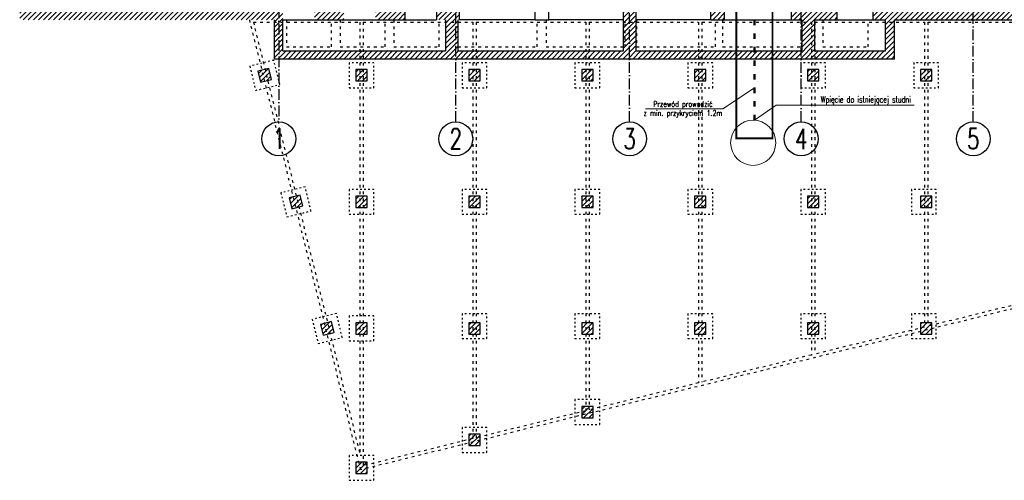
# Model space of a CAD drawing. Header units: millimetres. Extents: x 167273 to 188273, y -125105 to -88145.
# Tile 177 of 210: x 170976 to 173157, y -93105 to -92086. Entities that reach past the tile are written whole.
import ezdxf

# ---------------------------------------------------------------- set-up
doc = ezdxf.new("R2010")
doc.units = ezdxf.units.MM
for name, pattern in [('ACAD_ISO03W100', [30, 12, -18]), ('ACAD_ISO10W100', [18, 12, -3, 0, -3]), ('DASHED', [0.75, 0.5, -0.25])]:
    doc.linetypes.add(name, pattern=pattern)
doc.layers.add('!zakres', color=7, linetype='ACAD_ISO03W100', lineweight=60, true_color=0x8a14ff)
for name, color, linetype in [('a-osie', 1, 'ACAD_ISO10W100'), ('b-przerywana1', 9, 'ACAD_ISO03W100'), ('b-widokowa', 7, 'Continuous'), ('b-ściany', 2, 'Continuous'), ('h-hatch', 8, 'Continuous')]:
    doc.layers.add(name, color=color, linetype=linetype)
doc.layers.add('IS_kan_san', color=34, linetype='Continuous', lineweight=53)
doc.layers.add('IS_kan_san_opis', color=9, linetype='Continuous', lineweight=15)
doc.styles.add('IS-IS', font='romans.shx', dxfattribs={"width": 0.7, "height": 12})
doc.styles.add('PPAB_100', font='romans.shx', dxfattribs={"width": 0.7, "height": 12})
pattern_1 = [(45, (0, -5000), (-5.61266008, 5.61266008), [])]

msp = doc.modelspace()

# ---------------------------------------------------------------- hatches: boundary and pattern name
at = {"layer": 'h-hatch'}
h = msp.add_hatch(dxfattribs=at)
h.set_pattern_fill('ANSI31', color=256, scale=2.5, style=0)
h.set_pattern_definition(pattern_1)
h.paths.add_polyline_path([(175326.44, -91763.89), (173498.44, -91763.89), (173498.44, -91687.89), (173456.44, -91687.89), (173456.44, -91768.89), (172740.44, -91768.89), (172740.44, -91509.89), (173049.44, -91509.89), (173049.44, -91462.89), (172688.44, -91462.89), (172688.44, -91772.89), (172675.44, -91772.89), (172675.44, -91807.89), (172689.44, -91807.89), (172689.44, -91840.89), (172719.44, -91840.89), (172719.44, -91794.89), (173456.44, -91794.89), (173456.44, -92037.89), (172866.44, -92037.89), (172866.44, -92085.89), (172893.44, -92085.89), (172893.44, -92154.89), (172736.44, -92154.89), (172736.44, -92085.89), (172786.44, -92085.89), (172786.44, -92037.89), (172719.44, -92037.89), (172719.44, -91930.89), (172689.44, -91930.89), (172689.44, -92037.89), (172684.44, -92037.89), (172684.44, -92085.89), (172708.44, -92085.89), (172708.44, -92154.89), (172341.44, -92154.89), (172341.44, -92085.89), (172341.44, -92037.89), (172313.44, -92037.89), (172313.44, -92085.89), (172313.44, -92154.89), (171946.44, -92154.89), (171946.44, -92085.89), (171949.44, -92085.89), (171949.44, -91927.89), (171828.44, -91927.89), (171828.44, -91937.89), (171922.44, -91937.89), (171922.44, -92037.89), (171899.44, -92037.89), (171899.44, -92085.89), (171919.44, -92085.89), (171919.44, -92154.89), (171559.44, -92154.89), (171559.44, -92085.89), (171559.44, -92037.89), (171562.44, -92037.89), (171562.44, -91937.89), (171738.44, -91937.89), (171738.44, -91927.89), (171562.44, -91927.89), (171562.44, -91882.89), (171531.44, -91882.89), (171531.44, -92045.89), (171008.44, -92045.89), (171008.44, -91802.89), (171393.44, -91802.89), (171393.44, -91817.89), (171405.44, -91817.89), (171405.44, -91802.89), (171438.44, -91802.89), (171438.44, -91762.89), (171159.44, -91762.89), (171159.44, -91722.89), (171105.44, -91722.89), (171105.44, -91757.89), (170976.44, -91757.89), (170976.44, -92085.89), (171540.44, -92085.89), (171540.44, -92172.89), (172913.44, -92172.89), (172913.44, -92085.89), (175326.44, -92085.89), (175326.44, -92028.89), (173498.44, -92028.89), (173498.44, -91811.89), (175326.44, -91811.89)])
h = msp.add_hatch(dxfattribs=at)
h.set_pattern_fill('ANSI31', color=256, scale=2.5, style=0)
h.set_pattern_definition(pattern_1)
h.paths.add_polyline_path([(171694.44, -92037.89), (171629.44, -92037.89), (171629.44, -92085.89), (171694.44, -92085.89)])
h = msp.add_hatch(dxfattribs=at)
h.set_pattern_fill('ANSI31', color=256, scale=2.5, style=0)
h.set_pattern_definition(pattern_1)
h.paths.add_polyline_path([(171829.44, -92037.89), (171764.44, -92037.89), (171764.44, -92085.89), (171829.44, -92085.89)])
h = msp.add_hatch(dxfattribs=at)
h.set_pattern_fill('ANSI31', color=256, scale=2.5, style=0)
h.set_pattern_definition(pattern_1)
h.paths.add_polyline_path([(172536.44, -92037.89), (172506.94, -92037.89), (172506.94, -92085.89), (172536.44, -92085.89)])
h = msp.add_hatch(dxfattribs=at)
h.set_pattern_fill('ANSI31', color=256, scale=2.5, style=0)
h.set_pattern_definition(pattern_1)
h.paths.add_polyline_path([(173470.94, -92657.99), (173495.94, -92657.99), (173495.94, -92632.99), (173470.94, -92632.99)])
h.paths.add_polyline_path([(173220.94, -92719.69), (173245.94, -92719.69), (173245.94, -92694.69), (173220.94, -92694.69)])
h.paths.add_polyline_path([(172220.94, -92966.49), (172245.94, -92966.49), (172245.94, -92941.49), (172220.94, -92941.49)])
h.paths.add_polyline_path([(171970.94, -93028.19), (171995.94, -93028.19), (171995.94, -93003.19), (171970.94, -93003.19)])
h.paths.add_polyline_path([(171720.94, -93089.89), (171745.94, -93089.89), (171745.94, -93064.89), (171720.94, -93064.89)])
h.paths.add_polyline_path([(171648.33, -92784.13), (171672.6, -92778.14), (171666.61, -92753.87), (171642.34, -92759.86)])
h.paths.add_polyline_path([(171579.06, -92504.02), (171603.33, -92498.03), (171597.34, -92473.76), (171573.07, -92479.75)])
h.paths.add_polyline_path([(173628.13, -92622.66), (173652.4, -92616.67), (173646.41, -92592.4), (173622.14, -92598.39)])
h.paths.add_polyline_path([(173598.85, -92504.02), (173623.12, -92498.03), (173617.13, -92473.76), (173592.86, -92479.75)])
h.paths.add_polyline_path([(172970.94, -92781.39), (172995.94, -92781.39), (172995.94, -92756.39), (172970.94, -92756.39)])
h.paths.add_polyline_path([(172720.94, -92781.39), (172745.94, -92781.39), (172745.94, -92756.39), (172720.94, -92756.39)])
h.paths.add_polyline_path([(172470.94, -92781.39), (172495.94, -92781.39), (172495.94, -92756.39), (172470.94, -92756.39)])
h.paths.add_polyline_path([(172220.94, -92781.39), (172245.94, -92781.39), (172245.94, -92756.39), (172220.94, -92756.39)])
h.paths.add_polyline_path([(171970.94, -92781.39), (171995.94, -92781.39), (171995.94, -92756.39), (171970.94, -92756.39)])
h.paths.add_polyline_path([(171720.94, -92781.39), (171745.94, -92781.39), (171745.94, -92756.39), (171720.94, -92756.39)])
h.paths.add_polyline_path([(171720.94, -92501.39), (171745.94, -92501.39), (171745.94, -92476.39), (171720.94, -92476.39)])
h.paths.add_polyline_path([(171970.94, -92501.39), (171995.94, -92501.39), (171995.94, -92476.39), (171970.94, -92476.39)])
h.paths.add_polyline_path([(172220.94, -92501.39), (172245.94, -92501.39), (172245.94, -92476.39), (172220.94, -92476.39)])
h.paths.add_polyline_path([(172470.94, -92501.39), (172495.94, -92501.39), (172495.94, -92476.39), (172470.94, -92476.39)])
h.paths.add_polyline_path([(172720.94, -92501.39), (172745.94, -92501.39), (172745.94, -92476.39), (172720.94, -92476.39)])
h.paths.add_polyline_path([(173470.94, -92531.39), (173495.94, -92531.39), (173495.94, -92506.39), (173470.94, -92506.39)])
h.paths.add_polyline_path([(172970.94, -92501.39), (172995.94, -92501.39), (172995.94, -92476.39), (172970.94, -92476.39)])
h.paths.add_polyline_path([(173220.94, -92501.39), (173245.94, -92501.39), (173245.94, -92476.39), (173220.94, -92476.39)])
h.paths.add_polyline_path([(173220.94, -92221.39), (173245.94, -92221.39), (173245.94, -92196.39), (173220.94, -92196.39)])
h.paths.add_polyline_path([(172970.94, -92221.39), (172995.94, -92221.39), (172995.94, -92196.39), (172970.94, -92196.39)])
h.paths.add_polyline_path([(172720.94, -92221.39), (172745.94, -92221.39), (172745.94, -92196.39), (172720.94, -92196.39)])
h.paths.add_polyline_path([(172470.94, -92221.39), (172495.94, -92221.39), (172495.94, -92196.39), (172470.94, -92196.39)])
h.paths.add_polyline_path([(172220.94, -92221.39), (172245.94, -92221.39), (172245.94, -92196.39), (172220.94, -92196.39)])
h.paths.add_polyline_path([(171970.94, -92221.39), (171995.94, -92221.39), (171995.94, -92196.39), (171970.94, -92196.39)])
h.paths.add_polyline_path([(171720.94, -92221.39), (171745.94, -92221.39), (171745.94, -92196.39), (171720.94, -92196.39)])
h.paths.add_polyline_path([(171509.96, -92224.02), (171534.23, -92218.03), (171528.24, -92193.76), (171503.97, -92199.75)])
h.paths.add_polyline_path([(173468.44, -92363.89), (173588.44, -92363.89), (173588.44, -92303.89), (173468.44, -92303.89)])

# ---------------------------------------------------------------- linework, layer by layer
at = {"layer": '!zakres', "linetype": 'DASHED', "ltscale": 40, "const_width": 4, "flags": 128}
msp.add_lwpolyline([(172643.15, -92348.22), (172563.15, -92348.22), (172563.15, -91884.16), (172518.24, -91839.22), (172518.24, -91779.78), (172487.73, -91737.95), (172433.44, -91737.95), (172433.44, -91352.89), (172513.44, -91352.89), (172513.44, -91657.95), (172528.4, -91657.95), (172598.24, -91753.7), (172598.24, -91806.1), (172643.15, -91851.04), (172643.15, -92348.22)], close=True, dxfattribs=at)
at = {"layer": 'a-osie', "ltscale": 2}
for p, q in [((171550.44, -91011.89), (171550.44, -92311.89)), ((171941.94, -92311.89), (171941.94, -91011.89)), ((172326.94, -92311.89), (172326.94, -91011.89)), ((172706.94, -92312.06), (172706.94, -91011.89)), ((173087.94, -92311.89), (173087.94, -91011.89))]:
    msp.add_line(p, q, dxfattribs=at)
at = {"layer": 'a-osie', "linetype": 'Continuous'}
for centre in [(171550.44, -92349.39), (171941.94, -92349.39), (172326.94, -92349.39), (172706.94, -92349.56), (173087.94, -92349.39)]:
    msp.add_circle(centre, 37.5, dxfattribs=at)
at = {"layer": 'b-przerywana1', "ltscale": 0.5}
for p, q in [((171484.93, -92085.89), (171730.74, -93081.87)), ((171566.94, -92085.89), (171566.94, -92145.89)), ((171666.94, -92145.89), (171666.94, -92085.89)), ((171685.94, -92085.89), (171685.94, -92145.89)), ((171785.94, -92145.89), (171785.94, -92085.89)), ((171804.94, -92085.89), (171804.94, -92145.89)), ((171904.94, -92145.89), (171904.94, -92085.89)), ((171946.94, -92085.89), (171946.94, -92145.89)), ((172121.94, -92145.89), (172121.94, -92085.89)), ((172141.94, -92085.89), (172141.94, -92145.89)), ((172316.94, -92145.89), (172316.94, -92085.89)), ((172341.94, -92085.89), (172341.94, -92145.89)), ((172516.94, -92145.89), (172516.94, -92085.89)), ((172532.94, -92085.89), (172532.94, -92145.89)), ((172754.94, -92085.89), (172754.94, -92145.89)), ((172754.94, -92085.89), (172754.94, -92145.89)), ((172854.94, -92145.89), (172854.94, -92085.89)), ((172854.94, -92145.89), (172854.94, -92085.89)), ((171493.83, -92091.09), (171729.74, -93046.96)), ((171493.83, -92091.09), (171729.74, -92091.09)), ((171729.74, -92091.09), (171729.74, -93046.96)), ((171737.14, -92091.09), (171737.14, -93072.67)), ((171737.14, -92091.09), (171979.74, -92091.09)), ((171979.74, -92091.09), (171979.74, -93012.8)), ((171987.14, -92091.09), (171987.14, -93010.97)), ((171987.14, -92091.09), (172229.74, -92091.09)), ((172229.74, -92091.09), (172229.74, -92951.1)), ((172237.14, -92091.09), (172237.14, -92949.27)), ((172237.14, -92091.09), (172479.74, -92091.09)), ((172479.74, -92091.09), (172479.74, -92889.4)), ((172487.14, -92091.09), (172487.14, -92887.57)), ((172487.14, -92091.09), (172729.74, -92091.09)), ((172729.74, -92091.09), (172729.74, -92827.7)), ((172737.14, -92091.09), (172737.14, -92825.87)), ((172737.14, -92091.09), (172979.74, -92091.09)), ((172979.74, -92091.09), (172979.74, -92766)), ((172987.14, -92091.09), (172987.14, -92764.15)), ((172987.14, -92091.09), (173229.74, -92091.09)), ((171566.94, -92145.89), (171666.94, -92145.89)), ((171685.94, -92145.89), (171785.94, -92145.89)), ((171804.94, -92145.89), (171904.94, -92145.89)), ((171946.94, -92145.89), (172121.94, -92145.89)), ((172141.94, -92145.89), (172316.94, -92145.89)), ((172341.94, -92145.89), (172516.94, -92145.89)), ((172754.94, -92145.89), (172854.94, -92145.89)), ((172754.94, -92145.89), (172854.94, -92145.89)), ((173229.74, -92704.3), (172987.14, -92764.17)), ((172979.74, -92766), (172737.14, -92825.87)), ((172729.74, -92827.7), (172487.14, -92887.57)), ((172479.74, -92889.4), (172237.14, -92949.27)), ((172229.74, -92951.1), (171987.14, -93010.97)), ((171979.74, -93012.8), (171737.14, -93072.67))]:
    msp.add_line(p, q, dxfattribs=at)
for points in [[(172532.94, -92145.89), (172707.94, -92145.89), (172707.94, -92085.89)], [(173573.8, -92334.89), (173641.75, -92610.23), (171730.74, -93081.87)]]:
    msp.add_lwpolyline(points, dxfattribs=at)
at = {"layer": 'b-przerywana1', "ltscale": 0.3}
for points in [[(171498.99, -92242.18), (171552.38, -92229), (171539.21, -92175.61), (171485.81, -92188.78)], [(171705.94, -92236.39), (171760.94, -92236.39), (171760.94, -92181.39), (171705.94, -92181.39)], [(171955.94, -92236.39), (172010.94, -92236.39), (172010.94, -92181.39), (171955.94, -92181.39)], [(172205.94, -92236.39), (172260.94, -92236.39), (172260.94, -92181.39), (172205.94, -92181.39)], [(172455.94, -92236.39), (172510.94, -92236.39), (172510.94, -92181.39), (172455.94, -92181.39)], [(172705.94, -92236.39), (172760.94, -92236.39), (172760.94, -92181.39), (172705.94, -92181.39)], [(172955.94, -92236.39), (173010.94, -92236.39), (173010.94, -92181.39), (172955.94, -92181.39)], [(171568.09, -92522.18), (171621.49, -92509), (171608.31, -92455.61), (171554.91, -92468.78)], [(171705.94, -92516.39), (171760.94, -92516.39), (171760.94, -92461.39), (171705.94, -92461.39)], [(171955.94, -92516.39), (172010.94, -92516.39), (172010.94, -92461.39), (171955.94, -92461.39)], [(172205.94, -92516.39), (172260.94, -92516.39), (172260.94, -92461.39), (172205.94, -92461.39)], [(172455.94, -92516.39), (172510.94, -92516.39), (172510.94, -92461.39), (172455.94, -92461.39)], [(172705.94, -92516.39), (172760.94, -92516.39), (172760.94, -92461.39), (172705.94, -92461.39)], [(172950.94, -92516.39), (173005.94, -92516.39), (173005.94, -92461.39), (172950.94, -92461.39)], [(171637.36, -92802.28), (171690.76, -92789.11), (171677.58, -92735.71), (171624.18, -92748.89)], [(171705.94, -92796.39), (171760.94, -92796.39), (171760.94, -92741.39), (171705.94, -92741.39)], [(171955.94, -92791.39), (172010.94, -92791.39), (172010.94, -92736.39), (171955.94, -92736.39)], [(172205.94, -92791.39), (172260.94, -92791.39), (172260.94, -92736.39), (172205.94, -92736.39)], [(172455.94, -92791.39), (172510.94, -92791.39), (172510.94, -92736.39), (172455.94, -92736.39)], [(172705.94, -92791.39), (172760.94, -92791.39), (172760.94, -92736.39), (172705.94, -92736.39)], [(172950.94, -92791.39), (173005.94, -92791.39), (173005.94, -92736.39), (172950.94, -92736.39)], [(172205.94, -92981.49), (172260.94, -92981.49), (172260.94, -92926.49), (172205.94, -92926.49)], [(171955.94, -93043.19), (172010.94, -93043.19), (172010.94, -92988.19), (171955.94, -92988.19)], [(171705.94, -93104.89), (171760.94, -93104.89), (171760.94, -93049.89), (171705.94, -93049.89)]]:
    msp.add_lwpolyline(points, close=True, dxfattribs=at)
at = {"layer": 'b-widokowa'}
for p, q in [((171559.44, -92085.89), (171629.44, -92085.89)), ((171694.44, -92085.89), (171764.44, -92085.89)), ((171829.44, -92085.89), (171899.44, -92085.89)), ((172117.94, -92085.89), (171949.44, -92085.89)), ((172313.44, -92085.89), (172147.94, -92085.89)), ((172506.94, -92085.89), (172341.44, -92085.89)), ((172536.44, -92085.89), (172684.44, -92085.89)), ((172786.44, -92085.89), (172866.44, -92085.89))]:
    msp.add_line(p, q, dxfattribs=at)
at = {"layer": 'b-ściany'}
for p, q in [((171949.44, -91927.89), (171949.44, -92085.89)), ((171829.44, -92037.89), (171829.44, -92085.89)), ((171899.44, -92037.89), (171899.44, -92085.89)), ((172117.94, -92085.89), (172117.94, -92037.89)), ((172147.94, -92085.89), (172147.94, -92037.89)), ((172313.44, -92085.89), (172313.44, -92037.89)), ((172341.44, -92085.89), (172341.44, -92037.89)), ((172506.94, -92085.89), (172506.94, -92037.89)), ((172536.44, -92037.89), (172536.44, -92085.89)), ((172684.44, -92037.89), (172684.44, -92085.89)), ((172786.44, -92085.89), (172786.44, -92037.89)), ((172866.44, -92085.89), (172866.44, -92037.89)), ((171540.44, -92172.89), (171540.44, -92085.89)), ((171559.44, -92154.89), (171559.44, -92085.89)), ((171559.44, -92085.89), (171559.44, -92085.89)), ((171629.44, -92085.89), (171694.44, -92085.89)), ((171764.44, -92085.89), (171829.44, -92085.89)), ((171919.44, -92085.89), (171919.44, -92154.89)), ((171946.44, -92085.89), (171946.44, -92154.89)), ((172117.94, -92085.89), (172147.94, -92085.89)), ((172313.44, -92154.89), (172313.44, -92085.89)), ((172341.44, -92154.89), (172341.44, -92085.89)), ((172506.94, -92085.89), (172536.44, -92085.89)), ((172684.44, -92085.89), (172708.44, -92085.89)), ((172708.44, -92085.89), (172708.44, -92154.89)), ((172736.44, -92085.89), (172736.44, -92154.89)), ((172736.44, -92085.89), (172786.44, -92085.89)), ((172866.44, -92085.89), (172893.44, -92085.89)), ((172893.44, -92154.89), (172893.44, -92085.89)), ((172913.44, -92172.89), (172913.44, -92085.89)), ((172913.44, -92085.89), (175743.44, -92085.89)), ((171559.44, -92154.89), (171919.44, -92154.89)), ((171946.44, -92154.89), (172313.44, -92154.89)), ((172341.44, -92154.89), (172708.44, -92154.89)), ((172736.44, -92154.89), (172893.44, -92154.89)), ((172913.44, -92172.89), (171540.44, -92172.89))]:
    msp.add_line(p, q, dxfattribs=at)
for points in [[(171509.96, -92224.02), (171534.23, -92218.03), (171528.24, -92193.76), (171503.97, -92199.75)], [(171720.94, -92221.39), (171745.94, -92221.39), (171745.94, -92196.39), (171720.94, -92196.39)], [(171970.94, -92221.39), (171995.94, -92221.39), (171995.94, -92196.39), (171970.94, -92196.39)], [(172220.94, -92221.39), (172245.94, -92221.39), (172245.94, -92196.39), (172220.94, -92196.39)], [(172470.94, -92221.39), (172495.94, -92221.39), (172495.94, -92196.39), (172470.94, -92196.39)], [(172720.94, -92221.39), (172745.94, -92221.39), (172745.94, -92196.39), (172720.94, -92196.39)], [(172970.94, -92221.39), (172995.94, -92221.39), (172995.94, -92196.39), (172970.94, -92196.39)], [(171579.06, -92504.02), (171603.33, -92498.03), (171597.34, -92473.76), (171573.07, -92479.75)], [(171720.94, -92501.39), (171745.94, -92501.39), (171745.94, -92476.39), (171720.94, -92476.39)], [(171970.94, -92501.39), (171995.94, -92501.39), (171995.94, -92476.39), (171970.94, -92476.39)], [(172220.94, -92501.39), (172245.94, -92501.39), (172245.94, -92476.39), (172220.94, -92476.39)], [(172470.94, -92501.39), (172495.94, -92501.39), (172495.94, -92476.39), (172470.94, -92476.39)], [(172720.94, -92501.39), (172745.94, -92501.39), (172745.94, -92476.39), (172720.94, -92476.39)], [(172970.94, -92501.39), (172995.94, -92501.39), (172995.94, -92476.39), (172970.94, -92476.39)], [(171648.33, -92784.13), (171672.6, -92778.14), (171666.61, -92753.87), (171642.34, -92759.86)], [(171720.94, -92781.39), (171745.94, -92781.39), (171745.94, -92756.39), (171720.94, -92756.39)], [(171970.94, -92781.39), (171995.94, -92781.39), (171995.94, -92756.39), (171970.94, -92756.39)], [(172220.94, -92781.39), (172245.94, -92781.39), (172245.94, -92756.39), (172220.94, -92756.39)], [(172470.94, -92781.39), (172495.94, -92781.39), (172495.94, -92756.39), (172470.94, -92756.39)], [(172720.94, -92781.39), (172745.94, -92781.39), (172745.94, -92756.39), (172720.94, -92756.39)], [(172970.94, -92781.39), (172995.94, -92781.39), (172995.94, -92756.39), (172970.94, -92756.39)], [(172220.94, -92966.49), (172245.94, -92966.49), (172245.94, -92941.49), (172220.94, -92941.49)], [(171970.94, -93028.19), (171995.94, -93028.19), (171995.94, -93003.19), (171970.94, -93003.19)], [(171720.94, -93089.89), (171745.94, -93089.89), (171745.94, -93064.89), (171720.94, -93064.89)]]:
    msp.add_lwpolyline(points, close=True, dxfattribs=at)
at = {"layer": 'IS_kan_san', "linetype": 'ACAD_ISO03W100', "lineweight": 50}
msp.add_line((172603.15, -92308.22), (172603.15, -91867.6), dxfattribs=at)
at = {"layer": 'IS_kan_san', "lineweight": 15}
msp.add_circle((172600.6, -92358.16), 50, dxfattribs=at)
at = {"layer": 'IS_kan_san_opis'}
for points in [[(172362.13, -92283.41), (172533.47, -92283.41), (172603.15, -92236.73)], [(172957.31, -92275.2), (172651.39, -92275.2), (172603.15, -92308.22)]]:
    msp.add_lwpolyline(points, dxfattribs=at)

# ---------------------------------------------------------------- texts
at = {"layer": 'a-osie', "linetype": 'ACAD_ISO10W100', "char_height": 45, "width": 4405.7835, "attachment_point": 5, "style": 'PPAB_100'}
for s, insert in [('1', (171550.44, -92349.39)), ('2', (171941.94, -92349.39)), ('3', (172326.94, -92349.39)), ('4', (172706.94, -92349.56)), ('5', (173087.94, -92349.39))]:
    msp.add_mtext(s, dxfattribs=dict(at, insert=insert))
at = {"layer": 'IS_kan_san_opis', "attachment_point": 5, "style": 'IS-IS'}
for s, insert, char_height in [('Wpięcie do istniejącej studni', (172850.11, -92264.7), 14), ('Przewód prowadzić \\Pz min. przykryciem 1.2m', (172445.04, -92284.38), 12)]:
    msp.add_mtext_dynamic_manual_height_columns(s, width=259.9768, gutter_width=12.5, heights=[0], dxfattribs=dict(at, insert=insert, char_height=char_height))

doc.saveas('drawing.dxf')
